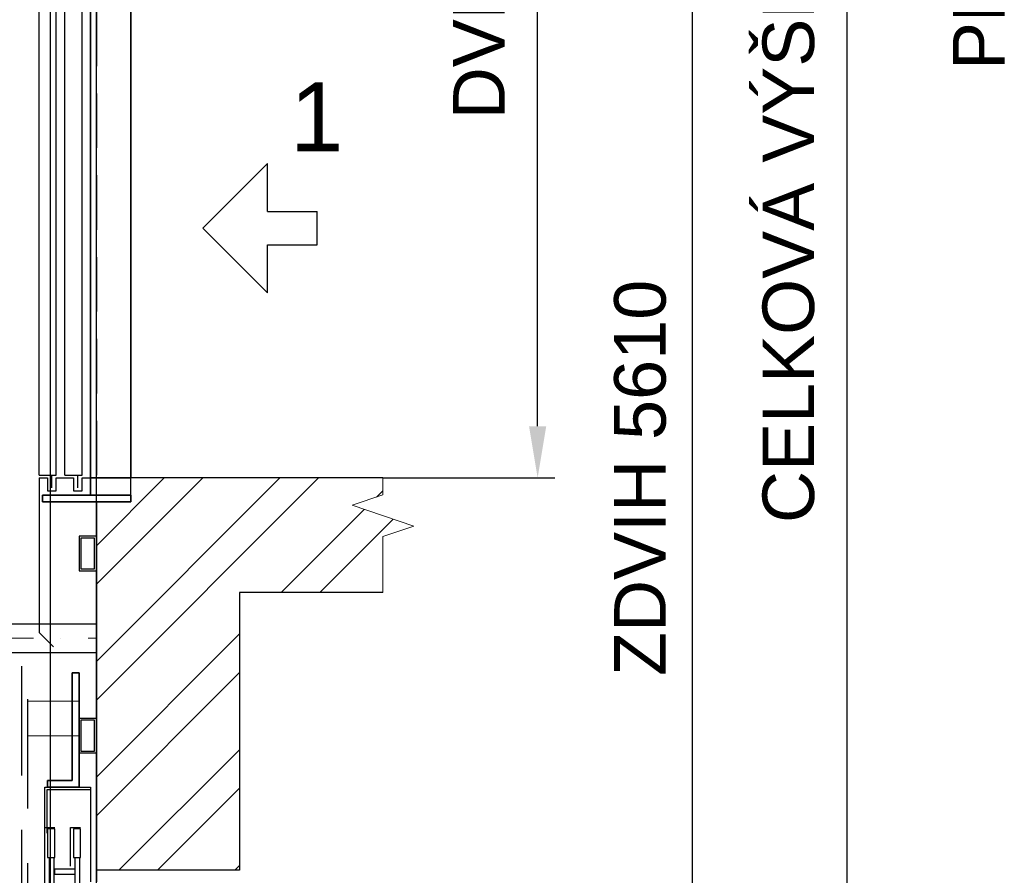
# Model space of a CAD drawing. Header units: millimetres. Extents: x 132157 to 155303, y 33763 to 45643.
# Tile 38 of 256: x 141297 to 142443, y 36417 to 37413. Entities that reach past the tile are written whole.
import ezdxf

# ---------------------------------------------------------------- set-up
doc = ezdxf.new("R2010")
doc.units = ezdxf.units.MM
doc.header["$LTSCALE"] = 20
doc.header["$PDMODE"] = 35
doc.header["$PDSIZE"] = 10
doc.linetypes.add('ČERCHOVANÁ2', pattern=[12.7, 6.35, -3.175, 0, -3.175])
doc.linetypes.add('ČÁRKOVANÁ2', pattern=[9.525, 6.35, -3.175])
for name, color, linetype in [('KABINA', 5, 'Continuous'), ('KONSTRUKCE', 30, 'Continuous'), ('KOTY', 7, 'Continuous'), ('POPISKY', 6, 'Continuous'), ('PROTIVÁHA', 30, 'Continuous'), ('PŘEJEZD', 7, 'ČÁRKOVANÁ2'), ('ZDI', 3, 'Continuous')]:
    doc.layers.add(name, color=color, linetype=linetype)
for name, color, linetype, lineweight in [('OSY', 1, 'ČERCHOVANÁ2', 9), ('RÁM', 4, 'Continuous', 35), ('SLABA', 7, 'Continuous', 9), ('ŠRAFY', 7, 'Continuous', 9)]:
    doc.layers.add(name, color=color, linetype=linetype, lineweight=lineweight)
doc.styles.add('MSPR_TXT', font='arial.ttf')
doc.styles.get("Standard").update_dxf_attribs({"font": 'arial.ttf'})
doc.dimstyles.get("Standard").update_dxf_attribs({"dimscale": 20, "dimtxt": 3, "dimasz": 3, "dimexe": 1, "dimexo": 0, "dimgap": 1.5, "dimtad": 1, "dimdsep": 46, "dimtxsty": 'Standard', "dimcen": 0, "dimdle": 1, "dimclrd": 256, "dimclre": 256, "dimclrt": 256, "dimaunit": 1, "dimadec": 0, "dimazin": 0, "dimtfac": 0.6, "dimtmove": 0, "dimatfit": 3, "dimfxl": 0, "dimtolj": 1, "dimarcsym": 0})

# ---------------------------------------------------------------- blocks, each defined once
blk = doc.blocks.new('*D515')
at = {"layer": 'Defpoints', "color": 0, "ltscale": 0.5}
for p in [(141426.5, 38212.6), (141899.8, 38212.6), (141719.8, 36879.3)]:
    blk.add_point(p, dxfattribs=at)
at = {"layer": 'KOTY', "lineweight": -2, "ltscale": 0.5}
for p, q in [((141426.5, 38212.6), (141919.8, 38212.6)), ((141899.8, 36939.3), (141899.8, 38152.6)), ((141719.8, 36879.3), (141919.8, 36879.3))]:
    blk.add_line(p, q, dxfattribs=at)
at = {"layer": 'KOTY', "ltscale": 0.5}
for points in [[(141889.8, 38152.6), (141909.8, 38152.6), (141899.8, 38212.6)], [(141889.8, 36939.3), (141909.8, 36939.3), (141899.8, 36879.3)]]:
    blk.add_solid(points, dxfattribs=at)
at = {"layer": 'KOTY', "ltscale": 0.5, "insert": (141831.9, 37545.9), "char_height": 60, "attachment_point": 5, "rotation": 90}
blk.add_mtext('\\A1;DVEŘE 2000', dxfattribs=at)
blk = doc.blocks.new('*D594')
at = {"layer": 'Defpoints', "color": 0, "ltscale": 0.5}
for p in [(141719.8, 38749.3), (142079.8, 38749.3), (141719.8, 35009.3)]:
    blk.add_point(p, dxfattribs=at)
at = {"layer": 'KOTY', "lineweight": -2, "ltscale": 0.5}
for p, q in [((141719.8, 38749.3), (142099.8, 38749.3)), ((142079.8, 35069.3), (142079.8, 38689.3)), ((141719.8, 35009.3), (142099.8, 35009.3))]:
    blk.add_line(p, q, dxfattribs=at)
at = {"layer": 'KOTY', "ltscale": 0.5}
for points in [[(142069.8, 38689.3), (142089.8, 38689.3), (142079.8, 38749.3)], [(142069.8, 35069.3), (142089.8, 35069.3), (142079.8, 35009.3)]]:
    blk.add_solid(points, dxfattribs=at)
at = {"layer": 'KOTY', "ltscale": 0.5, "insert": (142019.2, 36879.3), "char_height": 60, "attachment_point": 5, "rotation": 90}
blk.add_mtext('\\A1;ZDVIH 5610', dxfattribs=at)
blk = doc.blocks.new('*D520')
at = {"layer": 'Defpoints', "color": 0, "ltscale": 0.5}
for p in [(141487.1, 40615.9), (142259.8, 40615.9), (141386.5, 34309.3)]:
    blk.add_point(p, dxfattribs=at)
at = {"layer": 'KOTY', "lineweight": -2, "ltscale": 0.5}
for p, q in [((141487.1, 40615.9), (142279.8, 40615.9)), ((142259.8, 34369.3), (142259.8, 40555.9)), ((141386.5, 34309.3), (142279.8, 34309.3))]:
    blk.add_line(p, q, dxfattribs=at)
at = {"layer": 'KOTY', "ltscale": 0.5}
for points in [[(142249.8, 40555.9), (142269.8, 40555.9), (142259.8, 40615.9)], [(142249.8, 34369.3), (142269.8, 34369.3), (142259.8, 34309.3)]]:
    blk.add_solid(points, dxfattribs=at)
at = {"layer": 'KOTY', "ltscale": 0.5, "insert": (142191.8, 37462.6), "char_height": 60, "attachment_point": 5, "rotation": 90}
blk.add_mtext('\\A1;CELKOVÁ VÝŠKA ŠACHTY 9460', dxfattribs=at)
blk = doc.blocks.new('*D609')
at = {"layer": 'Defpoints', "color": 0, "ltscale": 0.5}
for p in [(142481.4, 39104.5), (143531.4, 39104.5), (143971.4, 36297.2)]:
    blk.add_point(p, dxfattribs=at)
at = {"layer": 'KOTY', "lineweight": -2, "ltscale": 0.5}
for p, q in [((143531.4, 39104.5), (142461.4, 39104.5)), ((142481.4, 36357.2), (142481.4, 39044.5)), ((143971.4, 36297.2), (142461.4, 36297.2))]:
    blk.add_line(p, q, dxfattribs=at)
at = {"layer": 'KOTY', "ltscale": 0.5}
for points in [[(142471.4, 39044.5), (142491.4, 39044.5), (142481.4, 39104.5)], [(142471.4, 36357.2), (142491.4, 36357.2), (142481.4, 36297.2)]]:
    blk.add_solid(points, dxfattribs=at)
at = {"layer": 'KOTY', "ltscale": 0.5, "insert": (142413.3, 37700.9), "char_height": 60, "attachment_point": 5, "rotation": 90}
blk.add_mtext('\\A1;PROTIVÁHA 2807', dxfattribs=at)
blk = doc.blocks.new('*U220')
at = {"layer": 'OSY', "ltscale": 0.5}
blk.add_line((-576.7, 0), (576.7, 0), dxfattribs=at)
at = {"layer": 'PROTIVÁHA', "ltscale": 0.5}
for p, q in [((-576.7, 16.7), (576.7, 16.7)), ((-576.7, -16.7), (576.7, -16.7))]:
    blk.add_line(p, q, dxfattribs=at)

msp = doc.modelspace()

# ---------------------------------------------------------------- hatches: boundary and pattern name
at = {"layer": 'ŠRAFY', "ltscale": 0.5}
h = msp.add_hatch(dxfattribs=at)
h.set_pattern_fill('ANSI32', color=256, scale=10)
h.set_pattern_definition([(45, (65234.76, 30155.82), (-67.35192, 67.35192), []), (45, (65279.66, 30155.82), (-67.35192, 67.35192), [])])
h.paths.add_polyline_path([(141553.1698, 36745.9255), (141719.8365, 36745.9255), (141719.8365, 36811.1793), (141755.7872, 36823.2447), (141683.8857, 36847.3754), (141719.8365, 36859.4408), (141719.8365, 36879.2588), (141426.5031, 36879.2588), (141426.5031, 36851.2587), (141386.5031, 36851.2587), (141386.5031, 36636.5885), (141386.5031, 36422.5917), (141553.1698, 36422.5917)])

# ---------------------------------------------------------------- linework, layer by layer
at = {"layer": 'KABINA'}
for p, q in [((141319.8365, 36882.5921), (141339.8365, 36882.5921)), ((141319.8365, 36879.2588), (141329.8365, 36879.2588)), ((141319.8365, 36879.2588), (141319.8365, 36699.2588)), ((141329.8365, 36879.2588), (141329.8365, 36864.2588)), ((141334.8365, 36867.5921), (141334.8365, 36882.5921)), ((141339.8365, 36864.2588), (141339.8365, 36879.2588)), ((141339.8365, 36879.2588), (141359.8365, 36879.2588)), ((141349.8381, 36882.5921), (141369.8365, 36882.5921)), ((141359.8365, 36879.2588), (141359.8365, 36864.2588)), ((141364.8365, 36867.5921), (141364.8365, 36882.5921)), ((141369.8365, 36864.2588), (141369.8365, 36879.2588)), ((141369.8365, 36879.2588), (141379.8365, 36879.2588)), ((141329.8365, 36864.2588), (141339.8365, 36864.2588)), ((141359.8365, 36864.2588), (141369.8365, 36864.2588)), ((141319.8365, 36699.2588), (141336.5031, 36682.5921))]:
    msp.add_line(p, q, dxfattribs=at)
at = {"layer": 'KABINA', "flags": 128}
for points in [[(141326.5031, 36465.925), (141326.5031, 36519.2584), (141379.8365, 36519.2584)], [(141329.1698, 36465.925), (141329.1698, 36516.5915), (141379.8365, 36516.5915)], [(141338.8923, 36519.2584), (141379.8365, 36519.2584)], [(141379.8365, 36519.2584), (141379.8365, 36409.2584)], [(141326.5031, 36345.9242), (141326.5031, 36472.5917)], [(141326.5031, 36472.5917), (141338.1698, 36472.5917)], [(141356.5015, 36472.5917), (141368.1682, 36472.5917)], [(141356.5015, 36427.5917), (141356.5015, 36472.5917)], [(141336.8881, 36437.5917), (141336.8881, 36404.2584), (141331.8881, 36404.2584), (141331.8881, 36437.5917), (141336.8881, 36437.5917)], [(141366.8864, 36437.5917), (141366.8864, 36404.2584), (141361.8864, 36404.2584), (141361.8864, 36437.5917), (141366.8864, 36437.5917)], [(141361.5015, 36424.2584), (141361.5015, 36417.5917), (141338.1682, 36417.5917), (141338.1682, 36424.2584), (141361.5015, 36424.2584)]]:
    msp.add_lwpolyline(points, dxfattribs=at)
at = {"layer": 'KONSTRUKCE', "linetype": 'Continuous'}
for p, q in [((141386.5031, 36811.2587), (141366.5031, 36811.2587)), ((141366.5031, 36811.2587), (141366.5031, 36771.2587)), ((141386.5031, 36771.2587), (141386.5031, 36811.2587)), ((141384.5031, 36809.2587), (141368.5031, 36809.2587)), ((141368.5031, 36809.2587), (141368.5031, 36773.2587)), ((141384.5031, 36773.2587), (141384.5031, 36809.2587)), ((141366.5031, 36771.2587), (141386.5031, 36771.2587)), ((141368.5031, 36773.2587), (141384.5031, 36773.2587))]:
    msp.add_line(p, q, dxfattribs=at).dxf.unprotected_set("ltscale", 0)
for points in [[(141386.5031, 36559.2584), (141386.5031, 36599.2584), (141366.5031, 36599.2584), (141366.5031, 36559.2584)], [(141384.5031, 36561.2584), (141384.5031, 36597.2584), (141368.5031, 36597.2584), (141368.5031, 36561.2584)]]:
    msp.add_lwpolyline(points, close=True, dxfattribs=at).dxf.unprotected_set("ltscale", 0)
at = {"layer": 'KOTY'}
for p, q in [((141319.8365, 36882.5921), (141319.8365, 38057.9272)), ((141339.8365, 36882.5921), (141339.8365, 38057.9272)), ((141349.8381, 36882.5921), (141349.8365, 38057.9272)), ((141369.8365, 36882.5921), (141369.8365, 38057.9272))]:
    msp.add_line(p, q, dxfattribs=at)
at = {"layer": 'KOTY', "flags": 128}
for points in [[(141338.1698, 36437.5917), (141338.1698, 36470.925), (141329.8365, 36470.925), (141329.8365, 36437.5917), (141338.1698, 36437.5917)], [(141368.1682, 36437.5917), (141368.1682, 36470.925), (141359.8348, 36470.925), (141359.8348, 36437.5917), (141368.1682, 36437.5917)]]:
    msp.add_lwpolyline(points, dxfattribs=at)
at = {"layer": 'OSY', "ltscale": 0.5}
for p, q in [((141306.5031, 36619.2584), (141366.5031, 36619.2584)), ((141306.5031, 36579.2584), (141366.5031, 36579.2584))]:
    msp.add_line(p, q, dxfattribs=at)
at = {"layer": 'POPISKY'}
for p, q in [((141510.5398, 37169.936), (141585.7292, 37245.1254)), ((141585.7292, 37189.4638), (141585.7292, 37245.1294)), ((141585.7292, 37189.4638), (141643.3918, 37189.4608)), ((141643.3918, 37150.4121), (141643.3918, 37189.4608)), ((141510.5398, 37169.936), (141585.7292, 37094.7466)), ((141585.7292, 37094.7466), (141585.7292, 37150.4121)), ((141585.7292, 37150.4121), (141643.3918, 37150.4121))]:
    msp.add_line(p, q, dxfattribs=at)
at = {"layer": 'PROTIVÁHA', "ltscale": 0.5}
for p, q in [((141333.1732, 34309.2588), (141333.1732, 40699.2588)), ((141386.5031, 34309.2588), (141386.5031, 40699.2588))]:
    msp.add_line(p, q, dxfattribs=at)
at = {"layer": 'PŘEJEZD', "ltscale": 0.5}
msp.add_line((141386.5031, 38279.2584), (141386.5031, 36851.2587), dxfattribs=at)
at = {"layer": 'PŘEJEZD', "flags": 128}
msp.add_lwpolyline([(141299.8365, 36342.5909), (141299.8365, 36669.2576), (141306.5031, 36669.2576), (141306.5031, 36342.5909), (141299.8365, 36342.5909)], dxfattribs=at)
at = {"layer": 'RÁM'}
for p, q in [((141426.5031, 36879.2588), (141426.5031, 38279.2584)), ((141379.8365, 38057.9272), (141379.8365, 36859.2588)), ((141379.8365, 36879.2588), (141426.5031, 36879.2588)), ((141323.8365, 36859.2588), (141426.5031, 36859.2588)), ((141323.8365, 36851.2587), (141323.8365, 36859.2588)), ((141426.5031, 36859.2588), (141426.5031, 36851.2587)), ((141426.5031, 36851.2587), (141323.8365, 36851.2587)), ((141366.5031, 36652.5917), (141358.5031, 36652.5917)), ((141358.5031, 36652.5917), (141358.5031, 36527.2584)), ((141366.5031, 36519.2584), (141366.5031, 36652.5917)), ((141329.8365, 36519.2584), (141329.8365, 36527.2584)), ((141329.8365, 36527.2584), (141358.5031, 36527.2584)), ((141329.8365, 36519.2584), (141366.5031, 36519.2584))]:
    msp.add_line(p, q, dxfattribs=at)
at = {"layer": 'SLABA', "ltscale": 0.5}
msp.add_lwpolyline([(141719.8365, 36879.2588), (141719.8365, 36859.4408), (141683.8857, 36847.3754), (141755.7872, 36823.2447), (141719.8365, 36811.1793), (141719.8365, 36745.9255)], dxfattribs=at)
msp.add_lwpolyline([(141719.8365, 36879.2588), (141719.8365, 36859.4408), (141683.8857, 36847.3754), (141755.7872, 36823.2447), (141719.8365, 36811.1793), (141719.8365, 36745.9255)], dxfattribs=at)
at = {"layer": 'ZDI', "linetype": 'Continuous', "ltscale": 0.5}
for p, q in [((141719.8365, 36879.2588), (141426.5031, 36879.2588)), ((141719.8365, 36879.2588), (141426.5031, 36879.2588)), ((141719.8365, 36745.9255), (141553.1698, 36745.9255))]:
    msp.add_line(p, q, dxfattribs=at)
at = {"layer": 'ZDI', "ltscale": 0.5}
for p, q in [((141426.5031, 36851.2587), (141426.5031, 36879.2588)), ((141386.5031, 36851.2587), (141386.5031, 36409.2584)), ((141386.5031, 36851.2587), (141426.5031, 36851.2587)), ((141553.1698, 36745.9255), (141553.1698, 36422.5917)), ((141553.1698, 36422.5917), (141386.5031, 36422.5917))]:
    msp.add_line(p, q, dxfattribs=at)

# ---------------------------------------------------------------- block references
at = {"layer": 'OSY', "color": 0, "linetype": 'ByBlock', "lineweight": -2}
msp.add_blockref('*U220', (140809.8365, 36692.5921), dxfattribs=at)

# ---------------------------------------------------------------- texts
at = {"layer": 'POPISKY', "ltscale": 0.5, "insert": (141611.8393, 37339.4518), "char_height": 80, "width": 82.58191, "attachment_point": 1, "style": 'MSPR_TXT'}
msp.add_mtext('{\\C6;1}', dxfattribs=at)

# ---------------------------------------------------------------- dimensions: what is measured, and where the dimension line sits
at = {"layer": 'KOTY', "ltscale": 0.5}
for base, p1, p2, text, override, picture, middle in [((142259.8365, 40615.9255), (141386.5031, 34309.2588), (141487.1008, 40615.9255), 'CELKOVÁ VÝŠKA ŠACHTY <>', {"dimlfac": 1.5}, '*D520', (142191.7532, 37462.5921)), ((142481.367, 39104.5139), (143971.367, 36297.2088), (143531.367, 39104.5139), 'PROTIVÁHA <>', {"dimrnd": 1}, '*D609', (142413.2838, 37700.8614)), ((142079.8365, 38749.2588), (141719.8365, 35009.2588), (141719.8365, 38749.2588), 'ZDVIH <>', {"dimlfac": 1.5}, '*D594', (142019.2021, 36879.2588)), ((141899.8365, 38212.5909), (141719.8365, 36879.2588), (141426.5031, 38212.5909), 'DVEŘE <>', {"dimlfac": 1.5}, '*D515', (141831.876, 37545.9248))]:
    dim = msp.add_linear_dim(base=base, p1=p1, p2=p2, angle=90, text=text, dimstyle='Standard', override=override, dxfattribs=at)
    dim.commit()
    dim.dimension.update_dxf_attribs({"geometry": picture, "text_midpoint": middle})

doc.saveas('drawing.dxf')
